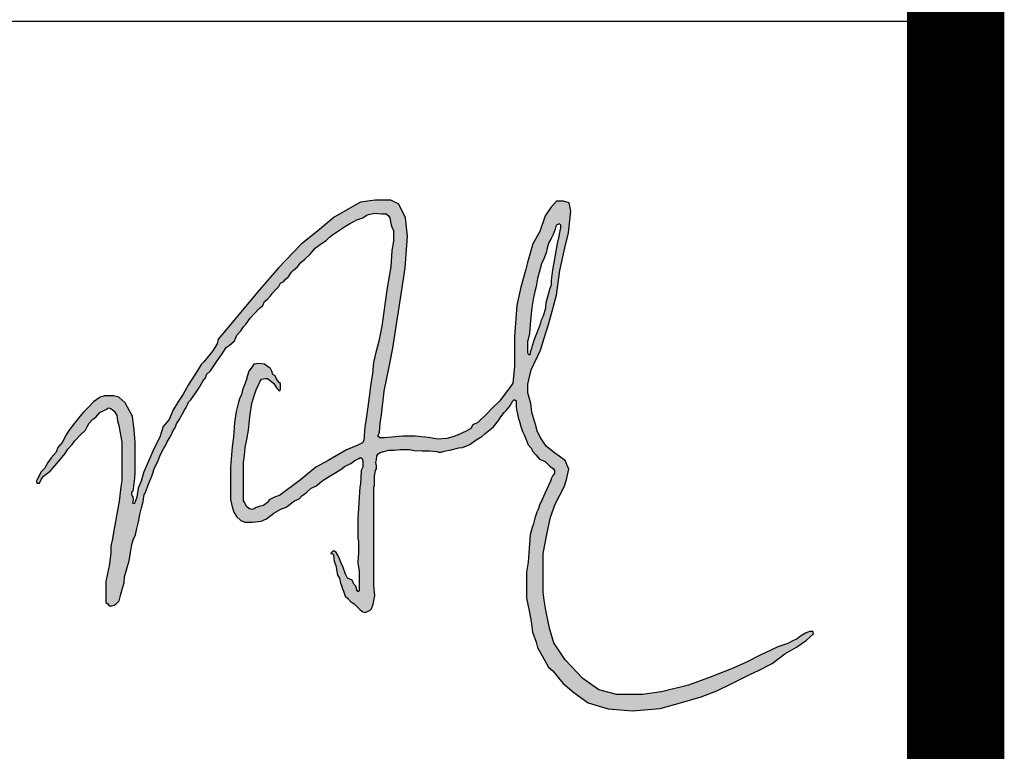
# Model space of a CAD drawing. Extents: x -302077 to 107904, y -9283 to 295706.
# Tile 45 of 256: x -168971 to -167958, y 63562 to 64316. Entities that reach past the tile are written whole.
import ezdxf

# ---------------------------------------------------------------- set-up
doc = ezdxf.new("R2010")
doc.units = 0
doc.header["$LTSCALE"] = 500
doc.header["$MEASUREMENT"] = 0
doc.layers.get('0').update_dxf_attribs({"linetype": 'CONTINUOUS'})
doc.layers.add('PUB_TITLE', color=4, linetype='CONTINUOUS')

# ---------------------------------------------------------------- blocks, each defined once
blk = doc.blocks.new('常凤杰')
h = blk.add_hatch(color=1)
h.paths.add_polyline_path([(698.8, 438.7), (699.2, 437.2), (700.6, 435.6), (702.2, 436.1), (702.2, 438.8), (703.8, 443.1), (704.5, 446.5), (706.6, 452.6), (708.5, 457.7), (711.7, 465.4), (714, 471.7), (715.1, 476.3), (717.2, 481), (719.9, 490.4), (720.6, 496.6), (723, 506.1), (725.3, 513.2), (726.8, 517.2), (726.8, 522.1), (728.4, 534.6), (729.9, 543), (733.8, 565.3), (735.2, 572.2), (737.6, 584), (737.6, 586.9), (735.9, 588.2), (732.2, 586.9), (730.9, 582.2), (728.6, 576), (726.1, 571.1), (723.7, 566.5), (721.8, 560.1), (720.5, 554.7), (717.8, 547.6), (715.1, 541.8), (712.3, 531.7), (710.3, 524.4), (708.9, 515.2), (707.4, 509.4), (705.6, 502.4), (704.4, 495.4), (703.6, 490.8), (702.3, 475.7), (700.9, 460.3), (698.8, 450.6)], flags=16)
h.paths.add_polyline_path([(148.7, 321.9), (143.1, 315.1), (139, 310), (135.3, 302.9), (131, 298.7), (128.9, 294.4), (126.5, 289.3), (126, 288.4), (126, 286.8), (126.6, 285.7), (129.4, 285.7), (131.3, 289.9), (134.1, 293.8), (141.7, 299.7), (144.5, 302.7), (149.6, 308.5), (156, 316), (159.3, 320.3), (162.5, 325.2), (167.7, 330.7), (170.1, 334.8), (177.7, 342.4), (183, 347.7), (185.1, 351.4), (187.2, 355.9), (191.3, 360.1), (195.3, 362.9), (199.7, 368), (203.8, 370.2), (207.5, 372.2), (210.1, 373.8), (212.8, 372.9), (216.6, 369.9), (219.6, 364.8), (220.3, 358.5), (222, 352.9), (224, 342.3), (225.5, 333.9), (225.5, 317.5), (225.5, 298), (225.5, 288.6), (224.4, 281.4), (222.3, 264.7), (219.9, 251.9), (218.1, 241.1), (216.3, 230.5), (214.6, 220.9), (212.8, 212), (212.8, 204.7), (211, 191.1), (208.7, 180.4), (206.7, 171), (206.7, 147.1), (207.3, 146), (209.1, 144.7), (210.6, 142.7), (213.3, 142.7), (216.6, 143.3), (219, 144.8), (222.3, 148.5), (224.3, 156), (226.3, 163.2), (228, 169.4), (228.7, 176.3), (231.8, 187.4), (233.9, 194.9), (235.5, 204.7), (237.2, 214), (238.8, 219.5), (241.4, 225.3), (243, 232.6), (244.8, 240.7), (246.6, 249.1), (248.3, 257), (250.4, 264.2), (251.6, 272.4), (252.5, 273.9), (253.8, 277.1), (255.9, 282.6), (258.2, 288.3), (260.3, 293.7), (262.2, 298.7), (263.1, 303), (267.2, 310.1), (270.6, 319.3), (273.9, 325.8), (276.1, 329), (278.7, 334.9), (281.6, 338.8), (283.5, 342.4), (285.8, 347.8), (287.8, 350.1), (289.1, 354.8), (293.1, 360.6), (294.7, 363.9), (296.2, 366.7), (298.8, 371.7), (300.5, 374), (303.1, 380.1), (306.1, 382.9), (312, 392.1), (315.9, 397.7), (319.9, 404.7), (323.4, 409.1), (324.4, 412.4), (329, 416.8), (334.2, 425.1), (340.2, 433.4), (341.7, 435.4), (344.4, 439.6), (347.2, 444), (350.7, 446.3), (356.7, 452), (359.7, 458.6), (364.1, 463.5), (367.3, 468.3), (370.6, 471.5), (375.1, 478.1), (380.3, 483.7), (385.6, 489.5), (389.9, 493), (391.8, 497.6), (395.2, 500.3), (398.7, 504.4), (401.4, 507.4), (405, 511.7), (408.8, 515.3), (410.6, 519), (414.3, 521.1), (416.5, 523.8), (419.6, 526.2), (423.5, 532.1), (425.8, 534.3), (430.2, 538), (434.2, 543.4), (438.9, 547), (444.8, 552.6), (447.5, 555.7), (451.1, 559.9), (458.3, 565.5), (463.9, 569), (467.9, 572.7), (471.2, 575.4), (479.5, 580.8), (486.4, 585.8), (491.1, 588.4), (499.6, 593), (506.7, 595.4), (510.5, 598.2), (513.3, 599.2), (520.4, 600.8), (528.7, 600.2), (533.7, 600.2), (536.2, 598.2), (538, 595.5), (539.3, 588.9), (540.5, 584.5), (542.3, 580.9), (542.3, 568.2), (540.4, 557.1), (539.1, 538.1), (534.8, 513.5), (532.8, 497), (528.8, 469.1), (525.2, 451.4), (521.2, 436.8), (519.1, 426.7), (517.9, 413.7), (515.7, 398.9), (513.9, 386.4), (512.3, 374.9), (510.1, 358.5), (508.9, 351.8), (507.6, 335.4), (506.3, 332.7), (500.6, 330.1), (487.6, 324.5), (466, 312.3), (451.8, 304.3), (433.7, 289.4), (409.5, 271.4), (404.5, 269.8), (401.1, 268.1), (397.4, 266.4), (395.4, 263.1), (390.9, 259.7), (385.6, 258.3), (382, 257.1), (380.3, 256), (377.5, 255), (374.3, 255.9), (370.9, 258.5), (368.9, 262.7), (367.4, 265.2), (367.4, 271.1), (367.4, 276.3), (367.4, 284.1), (367.4, 293.1), (367.4, 309.9), (368.5, 318.1), (369.5, 327.5), (371.3, 336.8), (373.2, 347.6), (374.4, 359.1), (375.1, 366.4), (377, 378.8), (379.4, 386.4), (382, 394.8), (384.7, 400.3), (386.9, 404.6), (388.3, 407.1), (393.2, 408), (395.4, 408), (398.4, 405.7), (402.6, 402.2), (405.8, 397.1), (408.8, 393.8), (409.5, 393.6), (410.3, 393.8), (410.6, 395.4), (410.6, 399.9), (410.6, 402.1), (409, 403), (407.7, 404.6), (405.7, 407.6), (404.2, 411), (401.8, 412.7), (400.5, 416.6), (398.7, 419.6), (396.5, 421), (392, 424.5), (385.2, 425.2), (379.3, 424.4), (377.6, 421.3), (373.7, 416.4), (372.1, 411.3), (370.5, 405.7), (368.5, 400.5), (366.4, 394.7), (365, 388.9), (363, 385.1), (361.6, 380.3), (358.7, 369.4), (356.9, 356.5), (355.8, 339.4), (354.1, 328.1), (352.1, 304.9), (352.1, 266.5), (354, 257.9), (356.3, 252), (359.1, 246.8), (364.3, 242), (368.8, 240.2), (377.8, 240.2), (387.9, 241.2), (394.4, 244.2), (402.8, 250.5), (410.8, 255.3), (417.1, 257.8), (426.8, 265), (432.4, 267.3), (435.6, 271.1), (441, 274.8), (446.2, 280), (451.8, 282.1), (460.4, 289.3), (471.2, 295.9), (482, 302.5), (485.4, 305), (492.7, 308.8), (497.3, 312.1), (502.1, 314.3), (504, 315.6), (505.9, 314.6), (506.7, 311.6), (506.7, 304.2), (504.8, 300.4), (504, 284.4), (503.1, 281.6), (502, 262.6), (501.6, 256), (500.8, 244.8), (500.8, 232.9), (500.8, 221.1), (501.6, 217.8), (501.6, 213.5), (501.6, 203.8), (500.8, 193.7), (500.8, 192.9), (502.3, 182.6), (502.3, 163.9), (502.3, 160), (501.6, 159.3), (500.7, 159.3), (499.5, 161.2), (498.3, 165.3), (496, 167.7), (494.3, 172.6), (488.7, 175), (486.5, 179.4), (483.6, 187.3), (481.2, 192.5), (479.4, 197.4), (477.9, 200.8), (475.5, 204.8), (473.5, 206.5), (471.5, 206.5), (470.7, 205.5), (469.2, 204.1), (469.2, 203.6), (470.9, 203.6), (472.3, 201.9), (472.9, 197.9), (473.3, 194.8), (475.1, 189.6), (476.9, 178.4), (479.5, 175), (480.4, 168.9), (481.7, 166.3), (482.5, 163.6), (483.9, 159.7), (485.9, 153.8), (489, 151.2), (492.5, 147.3), (496.3, 145), (499.6, 141.8), (503.2, 138.3), (504.9, 136.8), (506.5, 135.4), (509.3, 134.6), (512.1, 135.9), (515.3, 137.4), (516.8, 138.9), (518.7, 144.5), (520.4, 154.3), (519.4, 166.7), (519.4, 220.8), (519.4, 246), (519.4, 273.6), (519.4, 281.2), (520.3, 282.9), (520.3, 285.8), (520.3, 293.9), (521.3, 300.6), (522.6, 302.5), (522.6, 305.8), (521.8, 309.7), (522.6, 313.1), (523, 317.5), (524.1, 319.4), (526.7, 321.4), (530.9, 322.5), (537.1, 324.2), (543.3, 324.2), (550.6, 324.9), (556.8, 324.9), (561.4, 324.9), (566.5, 324), (575.8, 323.3), (584.6, 323.3), (592.8, 322.6), (595.2, 321.8), (597.9, 321.8), (601.3, 322.9), (609.5, 324.7), (618.4, 326.8), (622.8, 327.3), (631.6, 330.8), (638.8, 336.4), (645.5, 340.2), (649.4, 343.8), (659, 351.4), (664.8, 358.7), (667.7, 363.1), (671.6, 368.2), (674.3, 370.8), (678.1, 375.6), (680.1, 378.9), (681.5, 381.9), (682.9, 382.8), (684, 382.8), (685.5, 381.8), (685.5, 374.3), (686.1, 369.7), (687.2, 366.7), (687.8, 362.3), (689.4, 357.8), (690.9, 351.7), (692.8, 346.1), (695.2, 341.2), (697.6, 335.4), (699.6, 330.3), (703.3, 326), (704.6, 323), (708.4, 318.7), (712.5, 313.6), (719.1, 310.8), (724.4, 305.9), (729.2, 302.4), (730, 300.5), (730, 297), (728.4, 294.8), (726.7, 291.5), (725.4, 288.1), (723.2, 282.8), (718.9, 273.8), (715.6, 266.8), (712.5, 260), (711.3, 254.9), (709.4, 251.7), (707.2, 244.9), (705.2, 237.2), (704, 234.1), (701.9, 225.3), (700.3, 204.5), (699.5, 193.4), (697.6, 181.8), (697.6, 163.3), (697.6, 151.5), (700.5, 136.8), (703.1, 124.3), (704.5, 111.6), (708.9, 100.1), (710.5, 93.9), (715.9, 84.2), (723.3, 71.1), (728.4, 66.7), (732.9, 60.7), (740.4, 52), (752.7, 41.3), (769.5, 29.2), (792.9, 22.3), (821.3, 19.8), (853.3, 22.5), (879.7, 29.9), (901.4, 36.3), (919.5, 43.5), (937.9, 52.3), (958.7, 62.6), (968, 67.2), (984.2, 75.1), (999, 86.3), (1012.4, 94.2), (1023.8, 102.2), (1032.3, 109.9), (1031.4, 112.5), (1027.6, 112.5), (1022.9, 110.5), (1017.3, 107.2), (1013.1, 103.9), (1008.1, 101.7), (1002.4, 98.6), (990.6, 94.5), (969.2, 84.7), (953.3, 76.5), (936.6, 68.9), (911.7, 59.4), (886.5, 49.8), (855, 42.2), (833, 39), (802.9, 39), (782, 44.6), (763.3, 57.7), (742.8, 79.4), (729.5, 99.3), (724.3, 116.5), (720.1, 137.6), (718.2, 149.2), (716.9, 158.4), (716.9, 203.7), (721.2, 225.8), (725.4, 245.9), (731.1, 261), (741.9, 282.3), (744.4, 291.6), (746.9, 302), (742.8, 312.3), (730, 321.2), (720.9, 328.5), (717.5, 333.4), (713.4, 339.3), (710.1, 346.9), (708, 354.3), (705.8, 362.1), (703.6, 368.4), (702.6, 378.5), (700.8, 385.5), (699, 391.3), (699, 401.3), (702.8, 417.8), (714, 441), (718.3, 455), (723, 470.7), (725.2, 478), (732.5, 505.3), (736.3, 534), (742.3, 560.5), (746.7, 577.9), (749.2, 603.1), (747.4, 612.7), (740.7, 614.9), (732.6, 614.9), (725.9, 607.3), (719.3, 597.8), (713, 579.4), (704.8, 565), (698.6, 543.4), (696.2, 534.1), (690.9, 514.4), (686.1, 493.4), (683.7, 457), (683.7, 422.4), (681.5, 402.6), (678.1, 397.5), (665.9, 381.3), (658, 373.8), (651.1, 366.7), (640.6, 356.6), (635.1, 353.8), (632.7, 349.5), (627.1, 346.4), (617.8, 342.3), (611.7, 339.8), (604.6, 338), (594.1, 337), (583, 338.9), (567.5, 340.4), (553.4, 340.4), (532, 338.7), (526.4, 338.7), (524.2, 340.7), (526, 345.1), (527, 355.6), (528.2, 365.4), (531.5, 393.2), (537.7, 423.6), (541.6, 443.4), (552.9, 516.5), (556.1, 536.9), (558.7, 573.9), (556.2, 595.2), (548.7, 611.2), (539.3, 615.9), (521.1, 615.9), (503.8, 613.7), (473.3, 596), (453.7, 580), (434.7, 564.5), (408.4, 537.1), (386.2, 511.5), (365.8, 487.2), (352.6, 471.3), (337.8, 453.6), (336.6, 448.3), (331.1, 439.9), (321, 427.3), (318, 424.2), (311.8, 414.2), (302.9, 399.9), (296.9, 389.4), (291.7, 381.3), (284.8, 370.7), (280.8, 360), (273.8, 351.9), (269.7, 339.4), (262.6, 325.9), (256.8, 312.2), (251.2, 298.8), (248, 288), (244.6, 279.7), (242.9, 269.2), (241.4, 264.9), (240.1, 262.1), (238.7, 261.4), (238.1, 262.5), (238.5, 264.2), (239.2, 266.4), (238.8, 269.6), (237.7, 271.3), (237.3, 273.5), (237.7, 276.1), (238.7, 276.9), (239.2, 279.2), (240.6, 291.7), (241.1, 298.1), (241.1, 309.3), (241.1, 333.4), (239.8, 347.5), (237.8, 364), (234.5, 370), (229.3, 379.4), (222, 385.9), (215.6, 387.8), (205.3, 387.8), (200, 385.9), (192.5, 380.8), (186, 374.1), (180.7, 368.6), (176.5, 363.4), (170.3, 355.8), (163.5, 347.3), (160.6, 342), (155.8, 333.1), (150.7, 327.3)])
at = {"color": 1}
for p, q in [((503.8, 613.7), (473.3, 596)), ((521.1, 615.9), (503.8, 613.7)), ((539.3, 615.9), (521.1, 615.9)), ((548.7, 611.2), (539.3, 615.9)), ((556.2, 595.2), (548.7, 611.2)), ((732.6, 614.9), (725.9, 607.3)), ((740.7, 614.9), (732.6, 614.9)), ((747.4, 612.7), (740.7, 614.9)), ((749.2, 603.1), (747.4, 612.7)), ((506.7, 595.4), (510.5, 598.2)), ((510.5, 598.2), (513.3, 599.2)), ((513.3, 599.2), (520.4, 600.8)), ((520.4, 600.8), (528.7, 600.2)), ((528.7, 600.2), (533.7, 600.2)), ((533.7, 600.2), (536.2, 598.2)), ((536.2, 598.2), (538, 595.5)), ((719.3, 597.8), (713, 579.4)), ((725.9, 607.3), (719.3, 597.8)), ((746.7, 577.9), (749.2, 603.1)), ((473.3, 596), (453.7, 580)), ((479.5, 580.8), (486.4, 585.8)), ((486.4, 585.8), (491.1, 588.4)), ((491.1, 588.4), (499.6, 593)), ((499.6, 593), (506.7, 595.4)), ((538, 595.5), (539.3, 588.9)), ((539.3, 588.9), (540.5, 584.5)), ((558.7, 573.9), (556.2, 595.2)), ((732.2, 586.9), (730.9, 582.2)), ((735.9, 588.2), (732.2, 586.9)), ((737.6, 586.9), (735.9, 588.2)), ((737.6, 584), (737.6, 586.9)), ((453.7, 580), (434.7, 564.5)), ((467.9, 572.7), (471.2, 575.4)), ((471.2, 575.4), (479.5, 580.8)), ((540.5, 584.5), (542.3, 580.9)), ((542.3, 580.9), (542.3, 568.2)), ((713, 579.4), (704.8, 565)), ((728.6, 576), (726.1, 571.1)), ((730.9, 582.2), (728.6, 576)), ((735.2, 572.2), (737.6, 584)), ((742.3, 560.5), (746.7, 577.9)), ((434.7, 564.5), (408.4, 537.1)), ((451.1, 559.9), (458.3, 565.5)), ((458.3, 565.5), (463.9, 569)), ((463.9, 569), (467.9, 572.7)), ((542.3, 568.2), (540.4, 557.1)), ((556.1, 536.9), (558.7, 573.9)), ((704.8, 565), (698.6, 543.4)), ((723.7, 566.5), (721.8, 560.1)), ((726.1, 571.1), (723.7, 566.5)), ((729.9, 543), (733.8, 565.3)), ((733.8, 565.3), (735.2, 572.2)), ((438.9, 547), (444.8, 552.6)), ((444.8, 552.6), (447.5, 555.7)), ((447.5, 555.7), (451.1, 559.9)), ((540.4, 557.1), (539.1, 538.1)), ((720.5, 554.7), (717.8, 547.6)), ((721.8, 560.1), (720.5, 554.7)), ((736.3, 534), (742.3, 560.5)), ((430.2, 538), (434.2, 543.4)), ((434.2, 543.4), (438.9, 547)), ((698.6, 543.4), (696.2, 534.1)), ((715.1, 541.8), (712.3, 531.7)), ((717.8, 547.6), (715.1, 541.8)), ((728.4, 534.6), (729.9, 543)), ((408.4, 537.1), (386.2, 511.5)), ((419.6, 526.2), (423.5, 532.1)), ((423.5, 532.1), (425.8, 534.3)), ((425.8, 534.3), (430.2, 538)), ((539.1, 538.1), (534.8, 513.5)), ((552.9, 516.5), (556.1, 536.9)), ((696.2, 534.1), (690.9, 514.4)), ((712.3, 531.7), (710.3, 524.4)), ((726.8, 522.1), (728.4, 534.6)), ((732.5, 505.3), (736.3, 534)), ((408.8, 515.3), (410.6, 519)), ((410.6, 519), (414.3, 521.1)), ((414.3, 521.1), (416.5, 523.8)), ((416.5, 523.8), (419.6, 526.2)), ((710.3, 524.4), (708.9, 515.2)), ((725.3, 513.2), (726.8, 517.2)), ((726.8, 517.2), (726.8, 522.1)), ((386.2, 511.5), (365.8, 487.2)), ((398.7, 504.4), (401.4, 507.4)), ((401.4, 507.4), (405, 511.7)), ((405, 511.7), (408.8, 515.3)), ((534.8, 513.5), (532.8, 497)), ((541.6, 443.4), (552.9, 516.5)), ((690.9, 514.4), (686.1, 493.4)), ((707.4, 509.4), (705.6, 502.4)), ((708.9, 515.2), (707.4, 509.4)), ((720.6, 496.6), (723, 506.1)), ((723, 506.1), (725.3, 513.2)), ((389.9, 493), (391.8, 497.6)), ((391.8, 497.6), (395.2, 500.3)), ((395.2, 500.3), (398.7, 504.4)), ((532.8, 497), (528.8, 469.1)), ((704.4, 495.4), (703.6, 490.8)), ((705.6, 502.4), (704.4, 495.4)), ((719.9, 490.4), (720.6, 496.6)), ((725.2, 478), (732.5, 505.3)), ((365.8, 487.2), (352.6, 471.3)), ((375.1, 478.1), (380.3, 483.7)), ((380.3, 483.7), (385.6, 489.5)), ((385.6, 489.5), (389.9, 493)), ((686.1, 493.4), (683.7, 457)), ((703.6, 490.8), (702.3, 475.7)), ((717.2, 481), (719.9, 490.4)), ((352.6, 471.3), (337.8, 453.6)), ((367.3, 468.3), (370.6, 471.5)), ((370.6, 471.5), (375.1, 478.1)), ((702.3, 475.7), (700.9, 460.3)), ((711.7, 465.4), (714, 471.7)), ((714, 471.7), (715.1, 476.3)), ((715.1, 476.3), (717.2, 481)), ((723, 470.7), (725.2, 478)), ((359.7, 458.6), (364.1, 463.5)), ((364.1, 463.5), (367.3, 468.3)), ((528.8, 469.1), (525.2, 451.4)), ((700.9, 460.3), (698.8, 450.6)), ((708.5, 457.7), (711.7, 465.4)), ((718.3, 455), (723, 470.7)), ((336.6, 448.3), (331.1, 439.9)), ((337.8, 453.6), (336.6, 448.3)), ((350.7, 446.3), (356.7, 452)), ((356.7, 452), (359.7, 458.6)), ((525.2, 451.4), (521.2, 436.8)), ((683.7, 457), (683.7, 422.4)), ((698.8, 450.6), (698.8, 438.7)), ((704.5, 446.5), (706.6, 452.6)), ((706.6, 452.6), (708.5, 457.7)), ((714, 441), (718.3, 455)), ((331.1, 439.9), (321, 427.3)), ((341.7, 435.4), (344.4, 439.6)), ((344.4, 439.6), (347.2, 444)), ((347.2, 444), (350.7, 446.3)), ((521.2, 436.8), (519.1, 426.7)), ((537.7, 423.6), (541.6, 443.4)), ((698.8, 438.7), (699.2, 437.2)), ((699.2, 437.2), (700.6, 435.6)), ((702.2, 438.8), (703.8, 443.1)), ((702.2, 436.1), (702.2, 438.8)), ((702.8, 417.8), (714, 441)), ((703.8, 443.1), (704.5, 446.5)), ((321, 427.3), (318, 424.2)), ((329, 416.8), (334.2, 425.1)), ((334.2, 425.1), (340.2, 433.4)), ((340.2, 433.4), (341.7, 435.4)), ((385.2, 425.2), (379.3, 424.4)), ((392, 424.5), (385.2, 425.2)), ((519.1, 426.7), (517.9, 413.7)), ((700.6, 435.6), (702.2, 436.1)), ((311.8, 414.2), (302.9, 399.9)), ((318, 424.2), (311.8, 414.2)), ((324.4, 412.4), (329, 416.8)), ((373.7, 416.4), (372.1, 411.3)), ((377.6, 421.3), (373.7, 416.4)), ((379.3, 424.4), (377.6, 421.3)), ((396.5, 421), (392, 424.5)), ((398.7, 419.6), (396.5, 421)), ((400.5, 416.6), (398.7, 419.6)), ((401.8, 412.7), (400.5, 416.6)), ((517.9, 413.7), (515.7, 398.9)), ((531.5, 393.2), (537.7, 423.6)), ((683.7, 422.4), (681.5, 402.6)), ((699, 401.3), (702.8, 417.8)), ((315.9, 397.7), (319.9, 404.7)), ((319.9, 404.7), (323.4, 409.1)), ((323.4, 409.1), (324.4, 412.4)), ((370.5, 405.7), (368.5, 400.5)), ((372.1, 411.3), (370.5, 405.7)), ((384.7, 400.3), (386.9, 404.6)), ((386.9, 404.6), (388.3, 407.1)), ((388.3, 407.1), (393.2, 408)), ((393.2, 408), (395.4, 408)), ((395.4, 408), (398.4, 405.7)), ((398.4, 405.7), (402.6, 402.2)), ((404.2, 411), (401.8, 412.7)), ((402.6, 402.2), (405.8, 397.1)), ((405.7, 407.6), (404.2, 411)), ((407.7, 404.6), (405.7, 407.6)), ((409, 403), (407.7, 404.6)), ((410.6, 402.1), (409, 403)), ((410.6, 399.9), (410.6, 402.1)), ((681.5, 402.6), (678.1, 397.5)), ((302.9, 399.9), (296.9, 389.4)), ((306.1, 382.9), (312, 392.1)), ((312, 392.1), (315.9, 397.7)), ((366.4, 394.7), (365, 388.9)), ((368.5, 400.5), (366.4, 394.7)), ((379.4, 386.4), (382, 394.8)), ((382, 394.8), (384.7, 400.3)), ((405.8, 397.1), (408.8, 393.8)), ((408.8, 393.8), (409.5, 393.6)), ((409.5, 393.6), (410.3, 393.8)), ((410.3, 393.8), (410.6, 395.4)), ((410.6, 395.4), (410.6, 399.9)), ((515.7, 398.9), (513.9, 386.4)), ((528.2, 365.4), (531.5, 393.2)), ((678.1, 397.5), (665.9, 381.3)), ((699, 391.3), (699, 401.3)), ((700.8, 385.5), (699, 391.3)), ((192.5, 380.8), (186, 374.1)), ((200, 385.9), (192.5, 380.8)), ((205.3, 387.8), (200, 385.9)), ((215.6, 387.8), (205.3, 387.8)), ((222, 385.9), (215.6, 387.8)), ((229.3, 379.4), (222, 385.9)), ((234.5, 370), (229.3, 379.4)), ((291.7, 381.3), (284.8, 370.7)), ((296.9, 389.4), (291.7, 381.3)), ((300.5, 374), (303.1, 380.1)), ((303.1, 380.1), (306.1, 382.9)), ((361.6, 380.3), (358.7, 369.4)), ((363, 385.1), (361.6, 380.3)), ((365, 388.9), (363, 385.1)), ((377, 378.8), (379.4, 386.4)), ((513.9, 386.4), (512.3, 374.9)), ((665.9, 381.3), (658, 373.8)), ((680.1, 378.9), (681.5, 381.9)), ((681.5, 381.9), (682.9, 382.8)), ((682.9, 382.8), (684, 382.8)), ((684, 382.8), (685.5, 381.8)), ((685.5, 381.8), (685.5, 374.3)), ((702.6, 378.5), (700.8, 385.5)), ((180.7, 368.6), (176.5, 363.4)), ((186, 374.1), (180.7, 368.6)), ((195.3, 362.9), (199.7, 368)), ((199.7, 368), (203.8, 370.2)), ((203.8, 370.2), (207.5, 372.2)), ((207.5, 372.2), (210.1, 373.8)), ((210.1, 373.8), (212.8, 372.9)), ((212.8, 372.9), (216.6, 369.9)), ((216.6, 369.9), (219.6, 364.8)), ((237.8, 364), (234.5, 370)), ((284.8, 370.7), (280.8, 360)), ((296.2, 366.7), (298.8, 371.7)), ((298.8, 371.7), (300.5, 374)), ((358.7, 369.4), (356.9, 356.5)), ((375.1, 366.4), (377, 378.8)), ((512.3, 374.9), (510.1, 358.5)), ((658, 373.8), (651.1, 366.7)), ((667.7, 363.1), (671.6, 368.2)), ((671.6, 368.2), (674.3, 370.8)), ((674.3, 370.8), (678.1, 375.6)), ((678.1, 375.6), (680.1, 378.9)), ((685.5, 374.3), (686.1, 369.7)), ((686.1, 369.7), (687.2, 366.7)), ((703.6, 368.4), (702.6, 378.5)), ((705.8, 362.1), (703.6, 368.4)), ((176.5, 363.4), (170.3, 355.8)), ((187.2, 355.9), (191.3, 360.1)), ((191.3, 360.1), (195.3, 362.9)), ((219.6, 364.8), (220.3, 358.5)), ((220.3, 358.5), (222, 352.9)), ((239.8, 347.5), (237.8, 364)), ((280.8, 360), (273.8, 351.9)), ((289.1, 354.8), (293.1, 360.6)), ((293.1, 360.6), (294.7, 363.9)), ((294.7, 363.9), (296.2, 366.7)), ((356.9, 356.5), (355.8, 339.4)), ((373.2, 347.6), (374.4, 359.1)), ((374.4, 359.1), (375.1, 366.4)), ((510.1, 358.5), (508.9, 351.8)), ((527, 355.6), (528.2, 365.4)), ((640.6, 356.6), (635.1, 353.8)), ((651.1, 366.7), (640.6, 356.6)), ((659, 351.4), (664.8, 358.7)), ((664.8, 358.7), (667.7, 363.1)), ((687.2, 366.7), (687.8, 362.3)), ((687.8, 362.3), (689.4, 357.8)), ((689.4, 357.8), (690.9, 351.7)), ((708, 354.3), (705.8, 362.1)), ((163.5, 347.3), (160.6, 342)), ((170.3, 355.8), (163.5, 347.3)), ((177.7, 342.4), (183, 347.7)), ((183, 347.7), (185.1, 351.4)), ((185.1, 351.4), (187.2, 355.9)), ((222, 352.9), (224, 342.3)), ((241.1, 333.4), (239.8, 347.5)), ((273.8, 351.9), (269.7, 339.4)), ((283.5, 342.4), (285.8, 347.8)), ((285.8, 347.8), (287.8, 350.1)), ((287.8, 350.1), (289.1, 354.8)), ((371.3, 336.8), (373.2, 347.6)), ((508.9, 351.8), (507.6, 335.4)), ((524.2, 340.7), (526, 345.1)), ((526, 345.1), (527, 355.6)), ((627.1, 346.4), (617.8, 342.3)), ((632.7, 349.5), (627.1, 346.4)), ((635.1, 353.8), (632.7, 349.5)), ((649.4, 343.8), (659, 351.4)), ((690.9, 351.7), (692.8, 346.1)), ((692.8, 346.1), (695.2, 341.2)), ((710.1, 346.9), (708, 354.3)), ((713.4, 339.3), (710.1, 346.9)), ((160.6, 342), (155.8, 333.1)), ((167.7, 330.7), (170.1, 334.8)), ((170.1, 334.8), (177.7, 342.4)), ((224, 342.3), (225.5, 333.9)), ((225.5, 333.9), (225.5, 317.5)), ((241.1, 309.3), (241.1, 333.4)), ((269.7, 339.4), (262.6, 325.9)), ((276.1, 329), (278.7, 334.9)), ((278.7, 334.9), (281.6, 338.8)), ((281.6, 338.8), (283.5, 342.4)), ((355.8, 339.4), (354.1, 328.1)), ((369.5, 327.5), (371.3, 336.8)), ((507.6, 335.4), (506.3, 332.7)), ((526.4, 338.7), (524.2, 340.7)), ((532, 338.7), (526.4, 338.7)), ((553.4, 340.4), (532, 338.7)), ((567.5, 340.4), (553.4, 340.4)), ((583, 338.9), (567.5, 340.4)), ((594.1, 337), (583, 338.9)), ((604.6, 338), (594.1, 337)), ((611.7, 339.8), (604.6, 338)), ((617.8, 342.3), (611.7, 339.8)), ((631.6, 330.8), (638.8, 336.4)), ((638.8, 336.4), (645.5, 340.2)), ((645.5, 340.2), (649.4, 343.8)), ((695.2, 341.2), (697.6, 335.4)), ((697.6, 335.4), (699.6, 330.3)), ((717.5, 333.4), (713.4, 339.3)), ((720.9, 328.5), (717.5, 333.4)), ((148.7, 321.9), (143.1, 315.1)), ((150.7, 327.3), (148.7, 321.9)), ((155.8, 333.1), (150.7, 327.3)), ((159.3, 320.3), (162.5, 325.2)), ((162.5, 325.2), (167.7, 330.7)), ((262.6, 325.9), (256.8, 312.2)), ((270.6, 319.3), (273.9, 325.8)), ((273.9, 325.8), (276.1, 329)), ((354.1, 328.1), (352.1, 304.9)), ((368.5, 318.1), (369.5, 327.5)), ((487.6, 324.5), (466, 312.3)), ((500.6, 330.1), (487.6, 324.5)), ((506.3, 332.7), (500.6, 330.1)), ((526.7, 321.4), (530.9, 322.5)), ((530.9, 322.5), (537.1, 324.2)), ((537.1, 324.2), (543.3, 324.2)), ((543.3, 324.2), (550.6, 324.9)), ((550.6, 324.9), (556.8, 324.9)), ((556.8, 324.9), (561.4, 324.9)), ((561.4, 324.9), (566.5, 324)), ((566.5, 324), (575.8, 323.3)), ((575.8, 323.3), (584.6, 323.3)), ((584.6, 323.3), (592.8, 322.6)), ((592.8, 322.6), (595.2, 321.8)), ((595.2, 321.8), (597.9, 321.8)), ((597.9, 321.8), (601.3, 322.9)), ((601.3, 322.9), (609.5, 324.7)), ((609.5, 324.7), (618.4, 326.8)), ((618.4, 326.8), (622.8, 327.3)), ((622.8, 327.3), (631.6, 330.8)), ((699.6, 330.3), (703.3, 326)), ((703.3, 326), (704.6, 323)), ((704.6, 323), (708.4, 318.7)), ((730, 321.2), (720.9, 328.5)), ((143.1, 315.1), (139, 310)), ((149.6, 308.5), (156, 316)), ((156, 316), (159.3, 320.3)), ((225.5, 317.5), (225.5, 298)), ((256.8, 312.2), (251.2, 298.8)), ((263.1, 303), (267.2, 310.1)), ((267.2, 310.1), (270.6, 319.3)), ((367.4, 309.9), (368.5, 318.1)), ((466, 312.3), (451.8, 304.3)), ((492.7, 308.8), (497.3, 312.1)), ((497.3, 312.1), (502.1, 314.3)), ((502.1, 314.3), (504, 315.6)), ((504, 315.6), (505.9, 314.6)), ((505.9, 314.6), (506.7, 311.6)), ((506.7, 311.6), (506.7, 304.2)), ((521.8, 309.7), (522.6, 313.1)), ((522.6, 313.1), (523, 317.5)), ((523, 317.5), (524.1, 319.4)), ((524.1, 319.4), (526.7, 321.4)), ((708.4, 318.7), (712.5, 313.6)), ((712.5, 313.6), (719.1, 310.8)), ((719.1, 310.8), (724.4, 305.9)), ((742.8, 312.3), (730, 321.2)), ((746.9, 302), (742.8, 312.3)), ((131, 298.7), (128.9, 294.4)), ((135.3, 302.9), (131, 298.7)), ((134.1, 293.8), (141.7, 299.7)), ((139, 310), (135.3, 302.9)), ((141.7, 299.7), (144.5, 302.7)), ((144.5, 302.7), (149.6, 308.5)), ((241.1, 298.1), (241.1, 309.3)), ((251.2, 298.8), (248, 288)), ((260.3, 293.7), (262.2, 298.7)), ((262.2, 298.7), (263.1, 303)), ((352.1, 304.9), (352.1, 266.5)), ((367.4, 293.1), (367.4, 309.9)), ((451.8, 304.3), (433.7, 289.4)), ((471.2, 295.9), (482, 302.5)), ((482, 302.5), (485.4, 305)), ((485.4, 305), (492.7, 308.8)), ((504.8, 300.4), (504, 284.4)), ((506.7, 304.2), (504.8, 300.4)), ((520.3, 293.9), (521.3, 300.6)), ((521.3, 300.6), (522.6, 302.5)), ((522.6, 305.8), (521.8, 309.7)), ((522.6, 302.5), (522.6, 305.8)), ((724.4, 305.9), (729.2, 302.4)), ((729.2, 302.4), (730, 300.5)), ((730, 300.5), (730, 297)), ((744.4, 291.6), (746.9, 302)), ((126.5, 289.3), (126, 288.4)), ((126, 288.4), (126, 286.8)), ((128.9, 294.4), (126.5, 289.3)), ((129.4, 285.7), (131.3, 289.9)), ((131.3, 289.9), (134.1, 293.8)), ((225.5, 288.6), (224.4, 281.4)), ((225.5, 298), (225.5, 288.6)), ((239.2, 279.2), (240.6, 291.7)), ((240.6, 291.7), (241.1, 298.1)), ((248, 288), (244.6, 279.7)), ((255.9, 282.6), (258.2, 288.3)), ((258.2, 288.3), (260.3, 293.7)), ((367.4, 284.1), (367.4, 293.1)), ((433.7, 289.4), (409.5, 271.4)), ((451.8, 282.1), (460.4, 289.3)), ((460.4, 289.3), (471.2, 295.9)), ((520.3, 285.8), (520.3, 293.9)), ((725.4, 288.1), (723.2, 282.8)), ((726.7, 291.5), (725.4, 288.1)), ((728.4, 294.8), (726.7, 291.5)), ((730, 297), (728.4, 294.8)), ((741.9, 282.3), (744.4, 291.6)), ((126, 286.8), (126.6, 285.7)), ((126.6, 285.7), (129.4, 285.7)), ((224.4, 281.4), (222.3, 264.7)), ((237.3, 273.5), (237.7, 276.1)), ((237.7, 276.1), (238.7, 276.9)), ((238.7, 276.9), (239.2, 279.2)), ((244.6, 279.7), (242.9, 269.2)), ((252.5, 273.9), (253.8, 277.1)), ((253.8, 277.1), (255.9, 282.6)), ((367.4, 276.3), (367.4, 284.1)), ((367.4, 271.1), (367.4, 276.3)), ((441, 274.8), (446.2, 280)), ((446.2, 280), (451.8, 282.1)), ((503.1, 281.6), (502, 262.6)), ((504, 284.4), (503.1, 281.6)), ((519.4, 281.2), (520.3, 282.9)), ((519.4, 273.6), (519.4, 281.2)), ((520.3, 282.9), (520.3, 285.8)), ((723.2, 282.8), (718.9, 273.8)), ((731.1, 261), (741.9, 282.3)), ((222.3, 264.7), (219.9, 251.9)), ((237.7, 271.3), (237.3, 273.5)), ((238.8, 269.6), (237.7, 271.3)), ((238.5, 264.2), (239.2, 266.4)), ((239.2, 266.4), (238.8, 269.6)), ((241.4, 264.9), (240.1, 262.1)), ((242.9, 269.2), (241.4, 264.9)), ((248.3, 257), (250.4, 264.2)), ((250.4, 264.2), (251.6, 272.4)), ((251.6, 272.4), (252.5, 273.9)), ((352.1, 266.5), (354, 257.9)), ((367.4, 265.2), (367.4, 271.1)), ((368.9, 262.7), (367.4, 265.2)), ((397.4, 266.4), (395.4, 263.1)), ((401.1, 268.1), (397.4, 266.4)), ((404.5, 269.8), (401.1, 268.1)), ((409.5, 271.4), (404.5, 269.8)), ((417.1, 257.8), (426.8, 265)), ((426.8, 265), (432.4, 267.3)), ((432.4, 267.3), (435.6, 271.1)), ((435.6, 271.1), (441, 274.8)), ((519.4, 246), (519.4, 273.6)), ((715.6, 266.8), (712.5, 260)), ((718.9, 273.8), (715.6, 266.8)), ((238.1, 262.5), (238.5, 264.2)), ((238.7, 261.4), (238.1, 262.5)), ((240.1, 262.1), (238.7, 261.4)), ((246.6, 249.1), (248.3, 257)), ((354, 257.9), (356.3, 252)), ((370.9, 258.5), (368.9, 262.7)), ((374.3, 255.9), (370.9, 258.5)), ((377.5, 255), (374.3, 255.9)), ((380.3, 256), (377.5, 255)), ((382, 257.1), (380.3, 256)), ((385.6, 258.3), (382, 257.1)), ((390.9, 259.7), (385.6, 258.3)), ((395.4, 263.1), (390.9, 259.7)), ((402.8, 250.5), (410.8, 255.3)), ((410.8, 255.3), (417.1, 257.8)), ((501.6, 256), (500.8, 244.8)), ((502, 262.6), (501.6, 256)), ((711.3, 254.9), (709.4, 251.7)), ((712.5, 260), (711.3, 254.9)), ((725.4, 245.9), (731.1, 261)), ((219.9, 251.9), (218.1, 241.1)), ((244.8, 240.7), (246.6, 249.1)), ((356.3, 252), (359.1, 246.8)), ((359.1, 246.8), (364.3, 242)), ((364.3, 242), (368.8, 240.2)), ((387.9, 241.2), (394.4, 244.2)), ((394.4, 244.2), (402.8, 250.5)), ((500.8, 244.8), (500.8, 232.9)), ((519.4, 220.8), (519.4, 246)), ((707.2, 244.9), (705.2, 237.2)), ((709.4, 251.7), (707.2, 244.9)), ((721.2, 225.8), (725.4, 245.9)), ((216.3, 230.5), (214.6, 220.9)), ((218.1, 241.1), (216.3, 230.5)), ((241.4, 225.3), (243, 232.6)), ((243, 232.6), (244.8, 240.7)), ((368.8, 240.2), (377.8, 240.2)), ((377.8, 240.2), (387.9, 241.2)), ((500.8, 232.9), (500.8, 221.1)), ((704, 234.1), (701.9, 225.3)), ((705.2, 237.2), (704, 234.1)), ((214.6, 220.9), (212.8, 212)), ((237.2, 214), (238.8, 219.5)), ((238.8, 219.5), (241.4, 225.3)), ((500.8, 221.1), (501.6, 217.8)), ((519.4, 166.7), (519.4, 220.8)), ((701.9, 225.3), (700.3, 204.5)), ((716.9, 203.7), (721.2, 225.8)), ((212.8, 212), (212.8, 204.7)), ((235.5, 204.7), (237.2, 214)), ((501.6, 217.8), (501.6, 213.5)), ((501.6, 213.5), (501.6, 203.8)), ((212.8, 204.7), (211, 191.1)), ((233.9, 194.9), (235.5, 204.7)), ((470.7, 205.5), (469.2, 204.1)), ((469.2, 204.1), (469.2, 203.6)), ((469.2, 203.6), (470.9, 203.6)), ((471.5, 206.5), (470.7, 205.5)), ((470.9, 203.6), (472.3, 201.9)), ((473.5, 206.5), (471.5, 206.5)), ((472.3, 201.9), (472.9, 197.9)), ((472.9, 197.9), (473.3, 194.8)), ((475.5, 204.8), (473.5, 206.5)), ((477.9, 200.8), (475.5, 204.8)), ((479.4, 197.4), (477.9, 200.8)), ((481.2, 192.5), (479.4, 197.4)), ((501.6, 203.8), (500.8, 193.7)), ((700.3, 204.5), (699.5, 193.4)), ((716.9, 158.4), (716.9, 203.7)), ((211, 191.1), (208.7, 180.4)), ((228.7, 176.3), (231.8, 187.4)), ((231.8, 187.4), (233.9, 194.9)), ((473.3, 194.8), (475.1, 189.6)), ((475.1, 189.6), (476.9, 178.4)), ((483.6, 187.3), (481.2, 192.5)), ((486.5, 179.4), (483.6, 187.3)), ((500.8, 193.7), (500.8, 192.9)), ((500.8, 192.9), (502.3, 182.6)), ((699.5, 193.4), (697.6, 181.8)), ((208.7, 180.4), (206.7, 171)), ((228, 169.4), (228.7, 176.3)), ((476.9, 178.4), (479.5, 175)), ((479.5, 175), (480.4, 168.9)), ((488.7, 175), (486.5, 179.4)), ((494.3, 172.6), (488.7, 175)), ((496, 167.7), (494.3, 172.6)), ((502.3, 182.6), (502.3, 163.9)), ((697.6, 181.8), (697.6, 163.3)), ((206.7, 171), (206.7, 147.1)), ((224.3, 156), (226.3, 163.2)), ((226.3, 163.2), (228, 169.4)), ((480.4, 168.9), (481.7, 166.3)), ((481.7, 166.3), (482.5, 163.6)), ((482.5, 163.6), (483.9, 159.7)), ((498.3, 165.3), (496, 167.7)), ((499.5, 161.2), (498.3, 165.3)), ((500.7, 159.3), (499.5, 161.2)), ((502.3, 163.9), (502.3, 160)), ((520.4, 154.3), (519.4, 166.7)), ((697.6, 163.3), (697.6, 151.5)), ((222.3, 148.5), (224.3, 156)), ((483.9, 159.7), (485.9, 153.8)), ((485.9, 153.8), (489, 151.2)), ((489, 151.2), (492.5, 147.3)), ((501.6, 159.3), (500.7, 159.3)), ((502.3, 160), (501.6, 159.3)), ((518.7, 144.5), (520.4, 154.3)), ((697.6, 151.5), (700.5, 136.8)), ((718.2, 149.2), (716.9, 158.4)), ((206.7, 147.1), (207.3, 146)), ((207.3, 146), (209.1, 144.7)), ((209.1, 144.7), (210.6, 142.7)), ((210.6, 142.7), (213.3, 142.7)), ((213.3, 142.7), (216.6, 143.3)), ((216.6, 143.3), (219, 144.8)), ((219, 144.8), (222.3, 148.5)), ((492.5, 147.3), (496.3, 145)), ((496.3, 145), (499.6, 141.8)), ((499.6, 141.8), (503.2, 138.3)), ((503.2, 138.3), (504.9, 136.8)), ((515.3, 137.4), (516.8, 138.9)), ((516.8, 138.9), (518.7, 144.5)), ((720.1, 137.6), (718.2, 149.2)), ((504.9, 136.8), (506.5, 135.4)), ((506.5, 135.4), (509.3, 134.6)), ((509.3, 134.6), (512.1, 135.9)), ((512.1, 135.9), (515.3, 137.4)), ((700.5, 136.8), (703.1, 124.3)), ((724.3, 116.5), (720.1, 137.6)), ((703.1, 124.3), (704.5, 111.6)), ((729.5, 99.3), (724.3, 116.5)), ((704.5, 111.6), (708.9, 100.1)), ((1013.1, 103.9), (1008.1, 101.7)), ((1017.3, 107.2), (1013.1, 103.9)), ((1022.9, 110.5), (1017.3, 107.2)), ((1027.6, 112.5), (1022.9, 110.5)), ((1023.8, 102.2), (1032.3, 109.9)), ((1031.4, 112.5), (1027.6, 112.5)), ((1032.3, 109.9), (1031.4, 112.5)), ((708.9, 100.1), (710.5, 93.9)), ((710.5, 93.9), (715.9, 84.2)), ((742.8, 79.4), (729.5, 99.3)), ((990.6, 94.5), (969.2, 84.7)), ((1002.4, 98.6), (990.6, 94.5)), ((999, 86.3), (1012.4, 94.2)), ((1008.1, 101.7), (1002.4, 98.6)), ((1012.4, 94.2), (1023.8, 102.2)), ((715.9, 84.2), (723.3, 71.1)), ((969.2, 84.7), (953.3, 76.5)), ((984.2, 75.1), (999, 86.3)), ((723.3, 71.1), (728.4, 66.7)), ((763.3, 57.7), (742.8, 79.4)), ((936.6, 68.9), (911.7, 59.4)), ((953.3, 76.5), (936.6, 68.9)), ((968, 67.2), (984.2, 75.1)), ((728.4, 66.7), (732.9, 60.7)), ((732.9, 60.7), (740.4, 52)), ((782, 44.6), (763.3, 57.7)), ((911.7, 59.4), (886.5, 49.8)), ((937.9, 52.3), (958.7, 62.6)), ((958.7, 62.6), (968, 67.2)), ((740.4, 52), (752.7, 41.3)), ((886.5, 49.8), (855, 42.2)), ((919.5, 43.5), (937.9, 52.3)), ((752.7, 41.3), (769.5, 29.2)), ((802.9, 39), (782, 44.6)), ((833, 39), (802.9, 39)), ((855, 42.2), (833, 39)), ((879.7, 29.9), (901.4, 36.3)), ((901.4, 36.3), (919.5, 43.5)), ((769.5, 29.2), (792.9, 22.3)), ((853.3, 22.5), (879.7, 29.9)), ((792.9, 22.3), (821.3, 19.8)), ((821.3, 19.8), (853.3, 22.5))]:
    blk.add_line(p, q, dxfattribs=at)
blk = doc.blocks.new('cfj')
at = {"linetype": 'Continuous', "xscale": 0.1000000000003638, "yscale": 0.1000000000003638, "zscale": 0.1000000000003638}
blk.add_blockref('常凤杰', (11582.62, 10388.23), dxfattribs=at)
blk = doc.blocks.new('wrtgtg')
at = {"color": 4}
blk.add_line((7804.3, -4841.2), (7804.3, 52558.8), dxfattribs=at)
at = {"layer": 'PUB_TITLE'}
for p, q in [((7804.3, -4841.2), (7804.3, 52558.8)), ((2204.3, 6358.8), (7804.3, 6358.8))]:
    blk.add_line(p, q, dxfattribs=at)
at = {"layer": 'PUB_TITLE', "const_width": 100}
blk.add_lwpolyline([(-72795.7, -4841.2), (7804.3, -4841.2), (7804.3, 52558.8), (-72795.7, 52558.8)], close=True, dxfattribs=at)
at = {"xscale": 8.82245106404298, "yscale": 8.822451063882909, "zscale": 8.822451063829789}
blk.add_blockref('cfj', (-95439.9, -86018.6), dxfattribs=at)

msp = doc.modelspace()

# ---------------------------------------------------------------- block references
msp.add_blockref('wrtgtg', (-175812.208, 57955.467))

doc.saveas('drawing.dxf')
